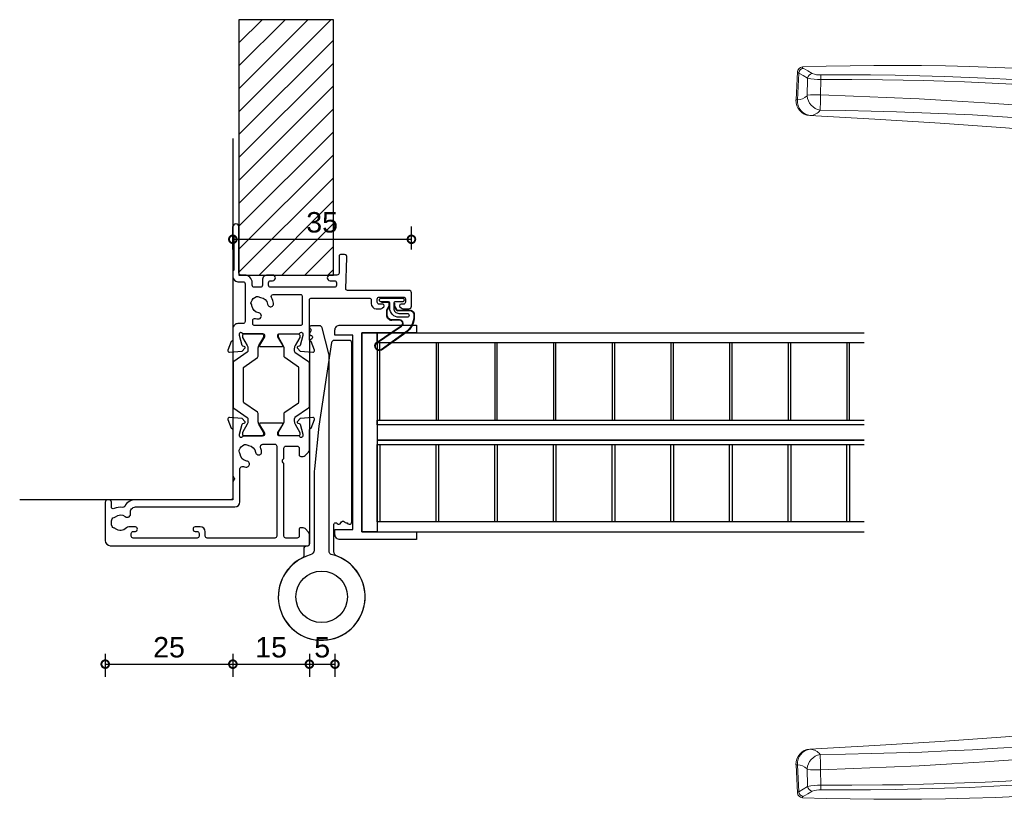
# Model space of a CAD drawing. Header units: millimetres. Extents: x 80 to 17288, y -2623 to 7492.
# Tile 1 of 125: x 100 to 293, y -2623 to -2471. Entities that reach past the tile are written whole.
import ezdxf

# ---------------------------------------------------------------- set-up
doc = ezdxf.new("R2010")
doc.units = ezdxf.units.MM
for name, color, linetype in [('Extrusion', 2, 'Continuous'), ('Gray', 8, 'Continuous'), ('Gussets', 1, 'Continuous'), ('polyamide', 6, 'Continuous')]:
    doc.layers.add(name, color=color, linetype=linetype)
doc.layers.add('UNO-Dark Grey', color=7, linetype='Continuous', lineweight=13, true_color=0x44474e)
doc.styles.add('UNO Text', font='arial.ttf')
doc.dimstyles.new('UNO', dxfattribs={"dimtxt": 2, "dimasz": 1.5, "dimexe": 1.25, "dimexo": 0.625, "dimtad": 1, "dimdec": 1, "dimzin": 9, "dimtxsty": 'UNO Text', "dimblk": 'DOTSMALL', "dimcen": 2.5, "dimadec": 0, "dimazin": 0, "dimtfac": 1, "dimtdec": 1, "dimtmove": 0, "dimatfit": 3, "dimfxl": 1, "dimfxlon": 1, "dimarcsym": 0})

# ---------------------------------------------------------------- blocks, each defined once
blk = doc.blocks.new('HD Handle')
at = {"color": 7, "linetype": 'Continuous'}
for p, q in [((45.58, 112.08), (51.08, 111.8)), ((6.79, 13.7), (0, 14.9)), ((0, 14.9), (0, 14.15)), ((0, -14.15), (0, 14.15)), ((8.84, 12.87), (15.6, 11.43)), ((16, 11.07), (16, 0.09)), ((16, -10.95), (16, 10.95)), ((43.63, 9.67), (43.65, 9.68)), ((-0.3, 6.97), (-0.3, 3.67)), ((-0.24, 7.11), (0, 7.35)), ((35.73, 6.98), (34.09, 6.44)), ((-3, 3.62), (0, 3.68)), ((-3, -3.62), (-3, 3.62)), ((16, 0.09), (16, -10.89)), ((16.26, 0.09), (16.26, 0.09)), ((45.4, -0.23), (31.02, -5.62)), ((0, -3.68), (-3, -3.62)), ((-0.3, -3.67), (-0.3, -6.97)), ((0, -7.35), (-0.24, -7.11)), ((15.6, -11.43), (8.84, -12.87)), ((0, -14.9), (6.79, -13.7)), ((0, -14.15), (0, -14.9))]:
    blk.add_line(p, q, dxfattribs=at)
at = {"color": 8, "linetype": 'Continuous'}
for p, q in [((50.86, 111.55), (45.58, 111.8)), ((46.57, 107.27), (49.6, 107.2)), ((15.6, 11.43), (15.6, -11.43)), ((-0.24, 3.67), (-0.24, 7.11)), ((-0.24, -7.11), (-0.24, -3.67))]:
    blk.add_line(p, q, dxfattribs=at)
for points in [[(45.58, 111.8), (45.58, 111.93), (45.58, 112.03), (45.58, 112.07), (45.58, 112.08)], [(50.86, 111.55), (50.36, 110.67), (49.85, 109.8)], [(50.77, 108.9), (51.28, 109.77), (51.78, 110.65)], [(51.08, 111.8), (51.05, 111.79), (51, 111.77), (50.95, 111.72), (50.9, 111.65), (50.86, 111.55)], [(51.78, 110.65), (51.82, 110.72), (51.87, 110.78), (51.92, 110.81), (51.97, 110.83), (52.05, 110.82), (52.05, 110.82)], [(49.85, 109.8), (49.6, 109.81), (46.5, 109.89)], [(43.57, 107.33), (43.5, 102.36), (43.4, 97.38), (43.26, 92.4), (43.09, 87.42), (42.89, 82.43), (42.65, 77.53), (42.37, 72.62), (42.05, 67.71), (41.69, 62.78), (41.26, 57.43), (40.77, 52.07), (40.25, 46.69), (39.67, 41.29), (39.06, 35.88), (38.58, 31.89), (38.09, 27.89), (37.58, 23.88), (37.37, 22.3), (37.16, 20.71), (36.94, 19.12), (36.7, 17.56), (36.42, 15.99), (36.12, 14.43)], [(38.59, 14), (38.98, 16.2), (39.32, 18.43), (39.6, 20.64), (39.88, 22.82), (40.16, 24.99), (40.43, 27.17), (40.69, 29.34), (41.4, 35.28), (42.06, 41.19), (42.61, 46.46), (43.13, 51.7), (43.61, 56.93), (44.05, 62.14), (44.56, 68.62), (45.02, 75.09), (45.42, 81.53), (45.78, 87.97), (46.08, 94.41), (46.35, 100.84), (46.57, 107.27)], [(49.6, 107.2), (49.6, 101.17), (49.55, 95.14), (49.49, 91.11), (49.4, 87.09), (49.28, 83.07), (49.14, 79.05), (48.97, 75.03), (48.77, 71.01), (48.44, 64.98), (48.06, 58.96), (47.62, 52.79), (47.15, 46.62), (46.65, 40.46), (46.12, 34.3), (45.68, 29.37), (45.22, 24.44), (44.72, 19.51), (44.19, 14.59), (43.63, 9.67)], [(44.58, 9.58), (44.71, 10.72), (45.25, 15.52), (45.76, 20.33), (46.23, 25.14), (46.68, 29.95), (47.1, 34.77), (47.6, 40.79), (48.08, 46.82), (48.53, 52.84), (48.95, 58.87), (49.26, 63.7), (49.54, 68.52), (49.79, 73.35), (50.01, 78.18), (50.19, 83.01), (50.32, 87.85), (50.42, 92.68), (50.49, 97.52), (50.51, 102.35), (50.5, 107.19)], [(36.12, 14.43), (35.97, 15.03), (35.81, 15.61), (35.64, 16.15), (35.51, 16.57), (35.38, 16.96), (35.25, 17.33), (35.14, 17.66), (35.03, 17.96), (34.94, 18.23), (34.88, 18.39), (34.81, 18.6), (34.75, 18.77), (34.71, 18.9), (34.68, 18.99), (34.66, 19.05), (34.66, 19.07), (34.66, 19.07)], [(32.62, 16.65), (32.62, 16.65), (32.63, 16.62), (32.65, 16.54), (32.69, 16.43), (32.75, 16.28), (32.83, 16.09), (32.94, 15.84), (33.09, 15.54), (33.25, 15.19), (33.43, 14.81), (33.63, 14.37), (33.8, 13.97), (33.97, 13.54), (34.14, 13.07), (34.28, 12.56), (34.41, 12.03), (34.49, 11.57), (34.54, 11.08), (34.57, 10.58), (34.58, 10.07), (34.55, 9.55), (34.49, 9.01), (34.41, 8.46), (34.3, 7.91), (34.17, 7.36), (34.01, 6.82), (33.81, 6.23)], [(0, 14.15), (1.89, 13.81), (6.92, 12.91)], [(6.92, 12.91), (6.93, 13.04), (6.94, 13.16), (6.94, 13.27), (6.93, 13.38), (6.92, 13.47), (6.9, 13.54), (6.88, 13.61), (6.85, 13.66), (6.82, 13.69), (6.79, 13.7)], [(7.59, 12.93), (7.59, 13.02), (7.61, 13.09)], [(16.26, 0.09), (16.25, 0.7), (16.25, 1.31), (16.24, 1.93), (16.24, 2.54), (16.23, 3.14), (16.23, 3.74), (16.22, 4.32), (16.22, 4.91), (16.21, 5.48), (16.21, 6.03), (16.21, 6.55), (16.2, 7.05), (16.2, 7.52), (16.2, 7.99), (16.19, 8.43), (16.19, 8.85), (16.19, 9.22), (16.18, 9.57), (16.18, 9.89), (16.18, 10.18), (16.18, 10.44), (16.18, 10.67), (16.18, 10.9), (16.17, 11.07), (16.17, 11.2), (16.17, 11.28), (16.17, 11.31)], [(43.65, 9.68), (43.65, 9.68), (43.63, 9.37), (43.59, 8.71), (43.57, 8.05), (43.55, 7.4), (43.54, 6.76), (43.55, 6.14), (43.56, 5.52), (43.58, 4.92), (43.62, 4.35), (43.66, 3.79), (43.72, 3.27), (43.77, 2.83), (43.84, 2.41), (43.91, 2.02), (44.01, 1.6), (44.11, 1.22), (44.23, 0.88), (44.35, 0.59), (44.48, 0.34), (44.61, 0.14), (44.76, -0.02), (44.9, -0.14), (45.05, -0.21), (45.21, -0.24), (45.4, -0.23), (45.4, -0.23)], [(46.07, 0.62), (45.94, 0.6), (45.82, 0.59), (45.67, 0.61), (45.52, 0.67), (45.38, 0.77), (45.24, 0.92), (45.11, 1.1), (44.99, 1.33), (44.88, 1.59), (44.78, 1.9), (44.68, 2.24), (44.6, 2.62), (44.54, 2.98), (44.49, 3.36), (44.44, 3.76), (44.4, 4.24), (44.38, 4.75), (44.36, 5.27), (44.36, 5.82), (44.36, 6.38), (44.38, 7), (44.41, 7.63), (44.46, 8.28), (44.51, 8.93), (44.58, 9.58)], [(16.34, -11.12), (16.34, -11.12), (16.34, -11.1), (16.34, -11.02), (16.34, -10.89), (16.34, -10.72), (16.33, -10.49), (16.33, -10.22), (16.33, -9.89), (16.33, -9.52), (16.33, -9.11), (16.32, -8.66), (16.32, -8.17), (16.32, -7.64), (16.31, -7.07), (16.31, -6.47), (16.3, -5.84), (16.3, -5.19), (16.29, -4.51), (16.29, -3.8), (16.28, -3.08), (16.28, -2.35), (16.27, -1.86), (16.27, -1.22), (16.26, -0.56), (16.26, 0.09), (16.26, 0.09)], [(6.92, -12.91), (5.03, -13.25), (0, -14.15)], [(6.79, -13.7), (6.82, -13.69), (6.85, -13.66), (6.88, -13.61), (6.9, -13.54), (6.92, -13.47), (6.93, -13.38), (6.94, -13.27), (6.94, -13.16), (6.93, -13.04), (6.92, -12.91)], [(7.61, -13.09), (7.59, -13.02), (7.59, -12.93)]]:
    blk.add_lwpolyline(points, dxfattribs=at)
at = {"color": 7, "linetype": 'Continuous'}
for points in [[(52.05, 110.82), (52.19, 106.16), (52.29, 101.49), (52.34, 96.82), (52.35, 92.15), (52.32, 87.47), (52.25, 82.78), (52.14, 78.08), (51.97, 72.91), (51.77, 67.73), (51.51, 62.53), (51.22, 57.32), (50.89, 52.09), (50.52, 46.85), (50.12, 41.58), (49.68, 36.3), (49.2, 30.99), (48.7, 25.67), (48.1, 19.78), (47.47, 13.85), (47.31, 12.39), (47.15, 10.92), (47.1, 10.45), (47.05, 9.94), (46.99, 9.41), (46.93, 8.84), (46.86, 8.22), (46.81, 7.67), (46.75, 7.08), (46.68, 6.46), (46.61, 5.8), (46.54, 5.09), (46.46, 4.35), (46.36, 3.43), (46.26, 2.49), (46.16, 1.55), (46.07, 0.62)], [(34.66, 19.07), (36.43, 32.2), (37.89, 45.23), (39.11, 58.17), (40.14, 71.03), (41.02, 83.85), (41.8, 96.61), (42.54, 109.35)], [(42.54, 109.35), (42.54, 109.35), (42.54, 109.34), (42.54, 109.28)], [(32.62, 16.65), (28.68, 15.37), (16.17, 11.31)], [(7.18, 13.63), (7.17, 13.64), (7.14, 13.64), (7.09, 13.65), (7.02, 13.66), (6.95, 13.67), (6.87, 13.69)], [(43.63, 9.67), (40.09, 8.43), (35.74, 6.91)], [(33.81, 6.23), (29, 4.55), (16.26, 0.09)], [(33.81, 6.23), (33.87, 6.27), (33.92, 6.32)], [(33.92, 6.32), (34.03, 6.41), (34.09, 6.44)], [(16, 0.09), (16.03, 0.09), (16.1, 0.09), (16.17, 0.09), (16.26, 0.09)], [(16.34, -11.12), (25.94, -7.52), (31.02, -5.62)], [(6.87, -13.69), (7, -13.67), (7.09, -13.65), (7.16, -13.64), (7.18, -13.63)]]:
    blk.add_lwpolyline(points, dxfattribs=at)
for centre, radius, start, end in [((45.43, 109.19), 2.9, 87, 176.7439), ((51.03, 110.77), 1.02, 2.5518, 87.2827), ((31.69, 19.5), 3, 288.0042, 351.6316), ((6.61, 12.72), 1, 12.4489, 80), ((7, 12.65), 1, 52.1312, 80), ((-51, 0), 60, 347.5517, 12.4483), ((9.46, 15.81), 3, 232.1312, 258), ((15.5, 10.95), 0.5, 0, 78), ((16.25, 11.07), 0.25, 108.0042, 180), ((48.94, 54.85), 45.48, 263.326, 264.5015), ((-0.1, 6.97), 0.2, 135, 180), ((45.04, 0.74), 1.03, 290.1467, 353.2919), ((-0.1, -6.97), 0.2, 180, 225), ((15.5, -10.95), 0.5, 282, 0), ((16.25, -10.89), 0.25, 179.9998, 290.5563), ((6.61, -12.72), 1, 280, 347.5511), ((7, -12.65), 1, 280, 307.8688), ((9.46, -15.81), 3, 102, 127.8688)]:
    blk.add_arc(centre, radius, start, end, dxfattribs=at)
at = {"color": 8, "linetype": 'Continuous'}
for centre, radius, start, end in [((45.35, 108.98), 2.83, 85.2707, 173.8883), ((48.4, 111.92), 2.82, 182.3508, 224.9545), ((50.73, 110.5), 1.05, 8.233, 83.4322), ((45.36, 109.53), 2.84, 184.9779, 230.7062), ((46.74, 106.71), 3.23, 95.888, 168.863), ((46.5, 110.04), 0.152, 232.6463, 272.5772), ((27.47, 108.1), 19.12, 357.4875, 5.3663), ((60.55, 107.49), 10.95, 167.7863, 181.4853), ((49.72, 108.76), 1.05, 7.5584, 83.1859), ((54.3, 107.47), 3.81, 158.0196, 184.2184), ((40.35, -103.86), 211.22, 88.3117, 89.1267), ((49.83, 92.62), 14.58, 87.363, 90.8906), ((6.7, 12.71), 0.994, 22.772, 79.9525), ((15.85, 15.58), 20.3, 332.8778, 356.7381), ((24.93, 17.01), 13.98, 310.8887, 347.5945), ((17.39, -102.94), 118.85, 79.7222, 80.9314), ((7.29, 11.85), 1.12, 74.43, 108.975), ((-52.49, 0), 60.8, 347.7374, 12.2626), ((7.22, 13.27), 0.432, 335.7054, 22.6614), ((10.09, 14.34), 2.77, 206.6152, 262.6743), ((7.27, 10.81), 2.59, 17.4342, 52.7184), ((-30.64, 0), 42.01, 343.9902, 16.0098), ((6.7, -12.71), 0.994, 280.0476, 337.2281), ((7.29, -11.76), 1.21, 252.3093, 284.2854), ((10.09, -14.34), 2.77, 97.3256, 153.3848), ((7.22, -13.27), 0.434, 337.4533, 24.1799), ((7.27, -10.81), 2.59, 307.2647, 342.5827)]:
    blk.add_arc(centre, radius, start, end, dxfattribs=at)
blk = doc.blocks.new('_DotSmall')
at = {"color": 0, "linetype": 'ByBlock', "const_width": 0.5}
blk.add_lwpolyline([(-0.0625, 0, 1), (0.0625, 0, 1)], format="xyb", close=True, dxfattribs=at)
blk = doc.blocks.new('*D238')
at = {"color": 0, "lineweight": -2, "transparency": 16777216}
for p, q in [((141.55, -2515.65), (141.55, -2511.15)), ((176.53, -2515.65), (176.53, -2511.15)), ((141.55, -2513.65), (176.53, -2513.65))]:
    blk.add_line(p, q, dxfattribs=at)
at = {"layer": 'Defpoints', "color": 0, "transparency": 16777216}
for p in [(176.53, -2513.65), (141.55, -2519.9), (176.53, -2525.4)]:
    blk.add_point(p, dxfattribs=at)
at = {"color": 0, "lineweight": -2, "transparency": 16777216, "xscale": 3, "yscale": 3, "zscale": 3, "rotation": 180}
blk.add_blockref('_DotSmall', (141.55, -2513.65), dxfattribs=at)
at = {"color": 0, "lineweight": -2, "transparency": 16777216, "xscale": 3, "yscale": 3, "zscale": 3}
blk.add_blockref('_DotSmall', (176.53, -2513.65), dxfattribs=at)
at = {"color": 0, "transparency": 16777216, "insert": (159.04, -2510.35), "char_height": 4, "attachment_point": 5, "style": 'UNO Text'}
blk.add_mtext('35', dxfattribs=at)
blk = doc.blocks.new('*D240')
at = {"color": 0, "lineweight": -2, "transparency": 16777216}
for p, q in [((116.55, -2594.84), (116.55, -2599.34)), ((141.55, -2594.84), (141.55, -2599.34)), ((116.55, -2596.84), (141.55, -2596.84))]:
    blk.add_line(p, q, dxfattribs=at)
at = {"layer": 'Defpoints', "color": 0, "transparency": 16777216}
for p in [(141.55, -2519.9), (116.55, -2569.48), (141.55, -2596.84)]:
    blk.add_point(p, dxfattribs=at)
at = {"color": 0, "lineweight": -2, "transparency": 16777216, "xscale": 3, "yscale": 3, "zscale": 3, "rotation": 180}
blk.add_blockref('_DotSmall', (116.55, -2596.84), dxfattribs=at)
at = {"color": 0, "lineweight": -2, "transparency": 16777216, "xscale": 3, "yscale": 3, "zscale": 3}
blk.add_blockref('_DotSmall', (141.55, -2596.84), dxfattribs=at)
at = {"color": 0, "transparency": 16777216, "insert": (129.05, -2593.55), "char_height": 4, "attachment_point": 5, "style": 'UNO Text'}
blk.add_mtext('25', dxfattribs=at)
blk = doc.blocks.new('*D241')
at = {"color": 0, "lineweight": -2, "transparency": 16777216}
for p, q in [((141.55, -2594.84), (141.55, -2599.34)), ((156.55, -2594.84), (156.55, -2599.34)), ((141.55, -2596.84), (156.55, -2596.84))]:
    blk.add_line(p, q, dxfattribs=at)
at = {"layer": 'Defpoints', "color": 0, "transparency": 16777216}
for p in [(141.55, -2519.9), (156.55, -2573.35), (156.55, -2596.84)]:
    blk.add_point(p, dxfattribs=at)
at = {"color": 0, "lineweight": -2, "transparency": 16777216, "xscale": 3, "yscale": 3, "zscale": 3, "rotation": 180}
blk.add_blockref('_DotSmall', (141.55, -2596.84), dxfattribs=at)
at = {"color": 0, "lineweight": -2, "transparency": 16777216, "xscale": 3, "yscale": 3, "zscale": 3}
blk.add_blockref('_DotSmall', (156.55, -2596.84), dxfattribs=at)
at = {"color": 0, "transparency": 16777216, "insert": (149.05, -2593.55), "char_height": 4, "attachment_point": 5, "style": 'UNO Text'}
blk.add_mtext('15', dxfattribs=at)
blk = doc.blocks.new('*D242')
at = {"color": 0, "lineweight": -2, "transparency": 16777216}
for p, q in [((156.55, -2594.84), (156.55, -2599.34)), ((161.55, -2594.84), (161.55, -2599.34)), ((156.55, -2596.84), (161.55, -2596.84))]:
    blk.add_line(p, q, dxfattribs=at)
at = {"layer": 'Defpoints', "color": 0, "transparency": 16777216}
for p in [(161.55, -2570.95), (156.55, -2573.35), (161.55, -2596.84)]:
    blk.add_point(p, dxfattribs=at)
at = {"color": 0, "lineweight": -2, "transparency": 16777216, "xscale": 3, "yscale": 3, "zscale": 3, "rotation": 180}
blk.add_blockref('_DotSmall', (156.55, -2596.84), dxfattribs=at)
at = {"color": 0, "lineweight": -2, "transparency": 16777216, "xscale": 3, "yscale": 3, "zscale": 3}
blk.add_blockref('_DotSmall', (161.55, -2596.84), dxfattribs=at)
at = {"color": 0, "transparency": 16777216, "insert": (159.05, -2593.56), "char_height": 4, "attachment_point": 5, "style": 'UNO Text'}
blk.add_mtext('5', dxfattribs=at)
blk = doc.blocks.new('521000')
at = {"layer": 'Extrusion'}
for points in [[(51, 28.8), (51.5, 28.8, -0.414214), (53, 27.3), (53, 26.6, 0.414214), (53.4, 26.2), (62.41, 26.2, -0.986364), (62.41, 25), (61, 25, -0.198912), (60.79, 25.09), (60.77, 25.11, 0.198912), (60.55, 25.2), (54.07, 25.2, 0.198912), (53.86, 25.11), (53.84, 25.09, -0.198962), (53.63, 25), (52.7, 25, -0.41415), (51.7, 26), (51.7, 27, 0.414214), (51.3, 27.4), (43.9, 27.4, 0.414214), (43.5, 27), (43.5, 26, -0.41422), (42.5, 25), (40.3, 25, 0.414157), (40, 24.7), (40, 24.64), (38.3, 24.02, -0.548619), (37.9, 24.33), (38.12, 26.8), (38.66, 27.34, -0.57735), (38.99, 27.25), (39.07, 26.97, 0.267949), (39.21, 26.83), (41.16, 26.31, 0.065543), (41.24, 26.3), (41.5, 26.3, 0.767227), (41.65, 26.86, -0.267949), (41.5, 27.12), (41.5, 30.9, 0.414214), (41.2, 31.2), (40.89, 31.2), (39.3, 30.23, -0.579702), (39, 30.4), (39, 34.6, -0.576766), (39.3, 34.77), (40.89, 33.8), (41.2, 33.8, 0.414214), (41.5, 34.1), (41.5, 37.88, -0.267949), (41.65, 38.14, 0.767227), (41.5, 38.7), (41.24, 38.7, 0.065543), (41.16, 38.69), (39.21, 38.17, 0.267949), (39.07, 38.02), (38.99, 37.75, -0.57735), (38.66, 37.66), (38.12, 38.2), (37.9, 40.67, -0.548619), (38.3, 40.98), (40, 40.36), (40, 40.3, 0.414157), (40.3, 40), (48.1, 40, 0.414217), (48.5, 40.4), (48.5, 51.7, 0.414214), (48.1, 52.1), (47.4, 52.1, -0.414193), (46.4, 53.1), (46.4, 53.97, -0.2), (46.55, 54.32), (46.79, 54.56, -0.2), (47, 54.65, -0.41), (47.3, 54.35), (47.3, 53.7, 0.414189), (47.7, 53.3), (48.3, 53.3, 0.414214), (48.7, 53.7), (48.7, 58.4, 0.414214), (48.3, 58.8), (47.7, 58.8, 0.41418), (47.3, 58.4), (47.3, 58.1), (47.3, 57.95, -0.41), (47, 57.65, -0.2), (46.79, 57.74), (46.55, 57.98, -0.2), (46.4, 58.33), (46.4, 59.5, -0.41), (46.9, 60), (49.5, 60, -0.41), (50, 59.5), (50, 47.44, 0.425129), (50.31, 47.14), (56.45, 47.36, -0.4453), (57, 46.87), (57, 46.1, -0.414214), (56.7, 45.8), (53.4, 45.8, 0.41428), (53, 45.4), (53, 44.05, -1), (51.9, 44.05), (51.9, 44.9, 0.414129), (51.5, 45.3), (51, 45.3, 0.414234), (50.6, 44.9), (50.6, 32.4, 0.414214), (51, 32), (51.5, 32, 0.414205), (51.9, 32.4), (51.9, 32.8, -0.996705), (53, 32.8), (53, 31.8, -0.414566), (52, 30.8), (51, 30.8, 0.414214), (50.6, 30.4), (50.6, 29.2, 0.414213)], [(21.5, 27.12, -0.267769), (21.35, 26.86, 0.76736), (21.5, 26.3), (21.76, 26.3, 0.065543), (21.84, 26.31), (23.79, 26.83, 0.267949), (23.93, 26.97), (24.01, 27.25, -0.57735), (24.34, 27.34), (24.88, 26.8), (25.1, 24.33, -0.548619), (24.7, 24.02), (23, 24.64), (23, 24.7, 0.414071), (22.7, 25), (13.6, 25), (13.45, 25.15, 0.414214), (12.75, 25.15), (12.6, 25), (9.4, 25, 0.414214), (9, 24.6), (9, 5.93, -0.277503), (7.71, 3.81, 0.316398), (7.5, 3.4, -0.138989), (7.26, 1.76, 0.543442), (7.63, 1.2), (8.5, 1.2, -0.414081), (9, 0.7), (9, 0.5, -0.414214), (8.5, 0), (1, 0, -0.414213), (0, 1), (0, 39.7, -0.414214), (0.3, 40), (2.29, 40, -0.198912), (2.65, 39.85), (3.35, 39.15, -0.198913), (3.5, 38.79), (3.5, 38.3, -0.414214), (3.2, 38), (1.9, 38, 0.414214), (1.5, 37.6), (1.5, 35.4, 0.414214), (1.9, 35), (16.1, 35), (16.25, 34.85, 0.414214), (16.95, 34.85), (17.1, 35), (19.1, 35, 0.414214), (19.5, 35.4), (19.5, 37.6, 0.414214), (19.1, 38), (17.8, 38, -0.414214), (17.5, 38.3), (17.5, 38.79, -0.2), (17.65, 39.15), (18.35, 39.85, -0.2), (18.71, 40), (22.7, 40, 0.414071), (23, 40.3), (23, 40.36), (24.7, 40.98, -0.548619), (25.1, 40.67), (24.88, 38.2), (24.34, 37.66, -0.57735), (24.01, 37.75), (23.93, 38.02, 0.267949), (23.79, 38.17), (21.84, 38.69, 0.065543), (21.76, 38.7), (21.5, 38.7, 0.76736), (21.35, 38.14, -0.267949), (21.5, 37.88), (21.5, 34.1, 0.414214), (21.8, 33.8), (22.02, 33.8, 0.137872), (22.17, 33.84), (23.7, 34.77, -0.585524), (24, 34.6), (24, 30.4, -0.585524), (23.7, 30.23), (22.17, 31.16, 0.137872), (22.02, 31.2), (21.8, 31.2, 0.414214), (21.5, 30.9)], [(2.7, 19.6, -0.414202), (3.7, 18.6), (3.7, 17.6, -0.889365), (2.8, 17.6), (2.8, 18, 0.414214), (2.4, 18.4), (1.9, 18.4, 0.414202), (1.5, 18), (1.5, 5.5, 0.414213), (1.9, 5.1), (2.4, 5.1, 0.414215), (2.8, 5.5), (2.8, 5.9, -0.889355), (3.7, 5.9), (3.7, 4.61, -0.219162), (3.49, 4.15, 0.403571), (3.32, 2.03, -0.12305), (3.46, 1.72, 0.239134), (3.74, 1.37, 0.221126), (5.26, 1.37, 0.239134), (5.54, 1.72, -0.12305), (5.68, 2.03, 0.347448), (5.72, 3.93, -0.702074), (6.38, 4.96, 0.481745), (7.6, 5.94), (7.6, 25.4, -0.414156), (8.6, 26.4), (15.04, 26.4, 0.513003), (15.51, 27.06, -0.048433), (15.39, 27.57, -1.000832), (16.58, 27.73, 0.348271), (17.95, 26.41, -0.12305), (18.27, 26.3, 0.239134), (18.72, 26.24, 0.221428), (19.79, 27.31, 0.239134), (19.74, 27.76, -0.12305), (19.62, 28.08, 0.348271), (18.3, 29.45, -1.000832), (18.46, 30.64, -0.070793), (19.2, 30.43, 0.541477), (19.9, 30.89), (19.9, 33.2, 0.414214), (19.5, 33.6), (1.9, 33.6, 0.414214), (1.5, 33.2), (1.5, 20, 0.414214), (1.9, 19.6)]]:
    blk.add_lwpolyline(points, format="xyb", close=True, dxfattribs=at)
blk.add_lwpolyline([(48.58, 32.57, 0.59317), (49.2, 32.9), (49.2, 38.2, 0.414223), (48.8, 38.6), (43.48, 38.6, 0.40033), (43.1, 38.2), (43.1, 29.3, 0.414214), (43.5, 28.9), (44.13, 28.9, 0.510119), (44.51, 29.42, -0.046438), (44.4, 29.92, -0.995868), (45.59, 30.07, 0.348271), (46.96, 28.75, -0.12305), (47.28, 28.63, 0.239134), (47.72, 28.58, 0.221428), (48.8, 29.65, 0.239134), (48.74, 30.1, -0.12305), (48.63, 30.42, 0.348271), (47.31, 31.79, -1.000832), (47.47, 32.98, -0.110255), (48.58, 32.57)], format="xyb", dxfattribs=at)
blk.add_lwpolyline([(21.5, 27.73), (21.5, 27.73)], close=True, dxfattribs=at)
at = {"layer": 'polyamide'}
for points in [[(21.9, 33.94), (22.11, 33.94, 0.131652), (22.21, 33.97), (23.79, 34.88, -0.131652), (24.39, 35.04), (25.88, 35.04, 0.244698), (26.13, 35.17), (28.01, 37.85, -0.244698), (28.18, 37.94), (34.82, 37.94, -0.244698), (34.99, 37.85), (36.87, 35.17, 0.244698), (37.11, 35.04), (38.61, 35.04, -0.131652), (39.21, 34.88), (40.84, 33.94), (41.2, 33.94, 0.414214), (41.5, 34.24), (41.5, 37.74, 0.414214), (41.1, 38.14), (40.89, 38.14, 0.131652), (40.79, 38.11), (39.21, 37.2, -0.131652), (38.61, 37.04), (38.16, 37.04, -0.244698), (37.91, 37.17), (36.06, 39.81, 0.244698), (35.81, 39.94), (27.19, 39.94, 0.244698), (26.94, 39.81), (25.09, 37.17, -0.103471), (25, 37.08, -0.13774), (24.84, 37.04), (24.39, 37.04, -0.131652), (23.79, 37.2), (22.16, 38.14), (21.8, 38.14, 0.414998), (21.5, 37.84), (21.5, 34.34, 0.414214)], [(21.9, 31.06), (22.11, 31.06, -0.131652), (22.21, 31.03), (23.79, 30.12, 0.131652), (24.39, 29.96), (25.88, 29.96, -0.244698), (26.13, 29.83), (28.01, 27.15, 0.244698), (28.18, 27.06), (34.82, 27.06, 0.244698), (34.99, 27.15), (36.87, 29.83, -0.244698), (37.11, 29.96), (38.61, 29.96, 0.131652), (39.21, 30.12), (40.84, 31.06), (41.2, 31.06, -0.414214), (41.5, 30.76), (41.5, 27.26, -0.414214), (41.1, 26.86), (40.89, 26.86, -0.131652), (40.79, 26.89), (39.21, 27.8, 0.131652), (38.61, 27.96), (38.16, 27.96, 0.244698), (37.91, 27.83), (36.06, 25.19, -0.244698), (35.81, 25.06), (27.19, 25.06, -0.244698), (26.94, 25.19), (25.09, 27.83, 0.103471), (25, 27.92, 0.13774), (24.84, 27.96), (24.39, 27.96, 0.131652), (23.79, 27.8), (22.16, 26.86), (21.8, 26.86, -0.414998), (21.5, 27.16), (21.5, 30.66, -0.414214)]]:
    blk.add_lwpolyline(points, format="xyb", close=True, dxfattribs=at)
blk = doc.blocks.new('QLON48800')
at = {"layer": 'Gussets'}
for points in [[(-1.01, -0.51), (-1.47, -0.51, 0.131652), (-1.59, -0.54), (-2.27, -0.93, 0.267949), (-2.4, -1.15), (-2.37, -3.74, -0.330082), (-3.25, -4.42), (-3.54, -4.42, -0.242084), (-6.8, -2.75), (-10.2, 2.02, -0.840847), (-8.77, 3.05), (-5.44, -1.86, 0.252571), (-4.92, -2.15), (-4.92, -2.15, 0.376647), (-4.36, -1.52), (-4.39, -0.03, -0.414214), (-3.39, 0.97), (-2.4, 0.97, -0.131652), (-2.27, 0.93), (-1.59, 0.54, 0.131652), (-1.47, 0.51), (-1.01, 0.51, 0.414214), (-0.88, 0.63), (-0.88, 2.02)], [(-1.11, -0.41), (-1.47, -0.41, 0.131652), (-1.64, -0.45), (-2.32, -0.85, 0.268481), (-2.5, -1.15), (-2.47, -3.72, -0.325102), (-3.25, -4.32), (-3.54, -4.32, -0.242084), (-6.71, -2.69), (-10.12, 2.07, -0.831226), (-8.85, 2.99), (-5.53, -1.92, 0.254578), (-4.91, -2.25, 0.379612), (-4.26, -1.51), (-4.29, -0.03, -0.413856), (-3.39, 0.87), (-2.4, 0.87, -0.131652), (-2.32, 0.85), (-1.64, 0.45, 0.131652), (-1.47, 0.41), (-1.01, 0.41, 0.414214), (-0.78, 0.63), (-0.78, 1.92)]]:
    blk.add_lwpolyline(points, format="xyb", dxfattribs=at)
blk.add_lwpolyline([(0, 2.02), (0, -2.02, -1), (-0.76, -2.02), (-0.76, -0.63, 0.414214), (-1.01, -0.38), (-2, -0.38, 0.414214), (-3, -1.38), (-3, -3.02, -1), (-3.76, -3.02), (-3.76, -1.42, -0.414214), (-1.96, 0.38), (-1.01, 0.38, 0.414214), (-0.76, 0.63), (-0.76, 2.02, -1)], format="xyb", close=True, dxfattribs=at)
blk = doc.blocks.new('*U559')
at = {"linetype": 'ByBlock'}
h = blk.add_hatch(dxfattribs=at)
h.set_pattern_fill('ANSI31', color=40)
h.set_pattern_definition([(45, (90, 9e-13), (-2.245064, 2.245064), [])])
h.paths.add_polyline_path([(-50, -18.5), (-50, 0), (0, 0), (0, -18.5)])
at = {"color": 40, "linetype": 'Continuous'}
blk.add_lwpolyline([(-50, -18.5), (-50, 0), (0, 0), (0, -18.5)], close=True, dxfattribs=at)

msp = doc.modelspace()

# ---------------------------------------------------------------- linework, layer by layer
at = {"layer": 'Extrusion'}
for points in [[(166.85, -2531.95), (166.85, -2570.95), (177.55, -2570.95), (177.55, -2572.45), (162.55, -2572.45, -0.414214), (161.55, -2571.45), (161.55, -2570.45), (165.05, -2570.45), (165.05, -2532.45), (161.55, -2532.45), (161.55, -2531.45, -0.414214), (162.55, -2530.45), (177.55, -2530.45), (177.55, -2531.95)], [(160.45, -2574.88), (160.45, -2536.6, 0.065481), (160.38, -2536.08), (159.02, -2531, 0.375923), (158.51, -2530.58), (156.85, -2530.58, 0.413988), (156.55, -2530.88, 0.26789), (156.7, -2531.14, -0.267949), (156.85, -2531.4), (156.85, -2531.45, -0.227463), (156.7, -2531.76, 0.616921), (156.85, -2532.46, -0.8182), (156.8, -2533.24, 0.372559), (156.55, -2533.54), (156.55, -2573.25, -0.414214), (156.05, -2573.75), (155.95, -2573.75, 0.414214), (155.45, -2574.25), (155.45, -2575.59, -0.284915), (155.17, -2576.04, 5.78526), (160.84, -2575.36, -0.350001)], [(163.41, -2569, 0.227463), (163.72, -2569.15), (163.96, -2569.15, 0.341999), (164.35, -2569.45, 0.414214), (164.85, -2568.95), (164.85, -2533.95, 0.414214), (164.35, -2533.45), (161.38, -2533.45, 0.370751), (160.88, -2533.88), (158.4, -2550.24, 0.012345), (158.4, -2550.26), (157.55, -2558.59, 0.02532), (157.45, -2560.61), (157.45, -2574.49, -0.338202), (156.71, -2575.45, 6.273268), (161.99, -2575.71, -0.310647), (161.35, -2574.78), (161.35, -2569.45, -0.414214), (161.65, -2569.15), (161.7, -2569.15, -0.227463), (162.01, -2569.3, 0.616921), (162.71, -2569.15, -0.616921)]]:
    msp.add_lwpolyline(points, format="xyb", close=True, dxfattribs=at)
for points in [[(265.23, -2533.95), (169.85, -2533.95), (169.85, -2531.95), (265.23, -2531.95)], [(265.23, -2549.95), (169.85, -2549.95), (169.85, -2549.05), (265.23, -2549.05)], [(265.23, -2552.95), (169.85, -2552.95), (169.85, -2553.85), (265.23, -2553.85)], [(265.23, -2568.95), (169.85, -2568.95), (169.85, -2570.95), (265.23, -2570.95)]]:
    msp.add_lwpolyline(points, dxfattribs=at)
for points in [[(169.85, -2549.05), (170.35, -2549.05), (170.35, -2533.95), (169.85, -2533.95)], [(181.35, -2549.05), (181.85, -2549.05), (181.85, -2533.95), (181.35, -2533.95)], [(192.85, -2549.05), (193.35, -2549.05), (193.35, -2533.95), (192.85, -2533.95)], [(204.35, -2549.05), (204.85, -2549.05), (204.85, -2533.95), (204.35, -2533.95)], [(215.85, -2549.05), (216.35, -2549.05), (216.35, -2533.95), (215.85, -2533.95)], [(227.35, -2549.05), (227.85, -2549.05), (227.85, -2533.95), (227.35, -2533.95)], [(238.85, -2549.05), (239.35, -2549.05), (239.35, -2533.95), (238.85, -2533.95)], [(250.35, -2549.05), (250.85, -2549.05), (250.85, -2533.95), (250.35, -2533.95)], [(261.85, -2549.05), (262.35, -2549.05), (262.35, -2533.95), (261.85, -2533.95)], [(169.85, -2553.85), (170.35, -2553.85), (170.35, -2568.95), (169.85, -2568.95)], [(181.35, -2553.85), (181.85, -2553.85), (181.85, -2568.95), (181.35, -2568.95)], [(192.85, -2553.85), (193.35, -2553.85), (193.35, -2568.95), (192.85, -2568.95)], [(204.35, -2553.85), (204.85, -2553.85), (204.85, -2568.95), (204.35, -2568.95)], [(215.85, -2553.85), (216.35, -2553.85), (216.35, -2568.95), (215.85, -2568.95)], [(227.35, -2553.85), (227.85, -2553.85), (227.85, -2568.95), (227.35, -2568.95)], [(238.85, -2553.85), (239.35, -2553.85), (239.35, -2568.95), (238.85, -2568.95)], [(250.35, -2553.85), (250.85, -2553.85), (250.85, -2568.95), (250.35, -2568.95)], [(261.85, -2553.85), (262.35, -2553.85), (262.35, -2568.95), (261.85, -2568.95)]]:
    msp.add_lwpolyline(points, close=True, dxfattribs=at)
msp.add_circle((158.95, -2583.65), 5.05, dxfattribs=at)
msp.add_circle((158.95, -2583.65), 5.05, dxfattribs=at)
at = {"layer": 'Gray'}
msp.add_lwpolyline([(141.52, -2493.9), (141.52, -2564.65), (99.8, -2564.65)], dxfattribs=at)
at = {"layer": 'polyamide'}
msp.add_lwpolyline([(169.85, -2570.95), (166.85, -2570.95), (166.85, -2531.95), (169.85, -2531.95)], close=True, dxfattribs=at)
msp.add_lwpolyline([(265.23, -2549.95), (169.85, -2549.95), (169.85, -2552.95), (265.23, -2552.95)], dxfattribs=at)

# ---------------------------------------------------------------- block references
at = {"xscale": -1}
for name, p, rotation in [('*U559', (142.75, -2520.65), 90), ('521000', (116.55, -2573.65), 270)]:
    msp.add_blockref(name, p, dxfattribs=dict(at, rotation=rotation))
at = {"rotation": 90}
msp.add_blockref('QLON48800', (172.68, -2525.15), dxfattribs=at)
at = {"layer": 'UNO-Dark Grey', "color": 7, "rotation": 90}
msp.add_blockref('HD Handle', (363.95, -2531.95), dxfattribs=at)
at = {"layer": 'UNO-Dark Grey', "color": 7, "xscale": -1, "rotation": 90}
msp.add_blockref('HD Handle', (363.95, -2570.95), dxfattribs=at)

# ---------------------------------------------------------------- dimensions: what is measured, and where the dimension line sits
for base, p1, p2, picture, middle in [((176.53, -2513.65), (141.55, -2519.9), (176.53, -2525.4), '*D238', (159.04, -2510.35)), ((141.55, -2596.84), (116.55, -2569.48), (141.55, -2519.9), '*D240', (129.05, -2593.55)), ((156.55, -2596.84), (141.55, -2519.9), (156.55, -2573.35), '*D241', (149.05, -2593.55))]:
    dim = msp.add_linear_dim(base=base, p1=p1, p2=p2, dimstyle='UNO')
    dim.commit()
    dim.dimension.update_dxf_attribs({"geometry": picture, "text_midpoint": middle})
dim = msp.add_linear_dim(base=(161.55, -2596.84), p1=(156.55, -2573.35), p2=(161.55, -2570.95), dimstyle='UNO')
dim.commit()
dim.dimension.update_dxf_attribs({"geometry": '*D242', "text_midpoint": (159.05, -2596.84), "dimtype": 160})

doc.saveas('drawing.dxf')
